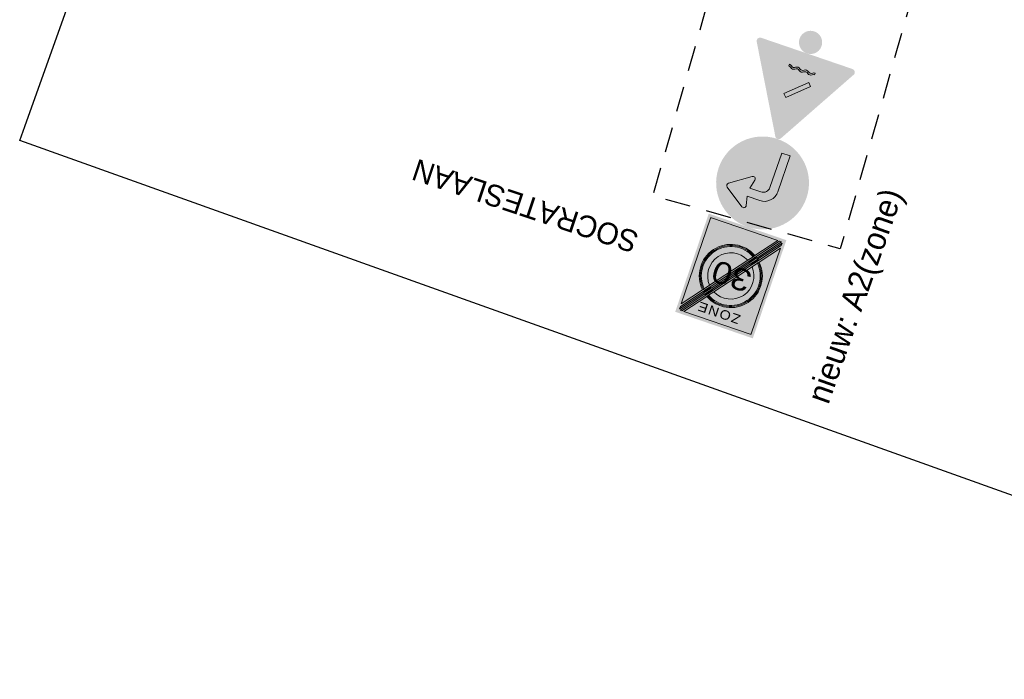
# Model space of a CAD drawing. Header units: metres. Extents: x 136326 to 138181, y 453212 to 454732.
# Tile 1 of 55: x 136326 to 136358, y 453212 to 453234. Entities that reach past the tile are written whole.
import ezdxf
from ezdxf.enums import TextEntityAlignment as Align

# ---------------------------------------------------------------- set-up
doc = ezdxf.new("R2010")
doc.units = ezdxf.units.M
doc.linetypes.add('DGN Style 2', pattern=[1.3637372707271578, 0.8182423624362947, -0.5454949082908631])
for name, color, linetype in [('-DR-alg-bladkaders viewports', 7, 'Continuous'), ('-DR-alg-txt-straatnaam', 2, 'Continuous'), ('-DR-nw-inr-bebording-txt', 2, 'Continuous')]:
    doc.layers.add(name, color=color, linetype=linetype)
doc.layers.add('mob_bebording', color=7, linetype='Continuous', lineweight=0)
doc.styles.add('Drong', font='txt', dxfattribs={"height": 1.8})
doc.styles.add('eurostile', font='txt')
doc.styles.add('Style-Verkeersborden', font='Verkeersborden.shx')

# ---------------------------------------------------------------- blocks, each defined once
blk = doc.blocks.new('bord_A02-ZE')
at = {"layer": 'mob_bebording', "linetype": 'Continuous', "lineweight": 0}
h = blk.add_hatch(color=254, dxfattribs=at)
h.paths.add_polyline_path([(-0.2650000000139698, 0), (-0.2650000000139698, 0.6700000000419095), (0.2650000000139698, 0.6700000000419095), (0.2650000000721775, 1.164153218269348e-10), (0, 5.820766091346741e-11)])
h.paths.add_polyline_path([(0.2399999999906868, 0.01000000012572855), (-0.2399999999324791, 0.01000000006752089, -0.414213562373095), (-0.254999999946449, 0.02500000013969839), (-0.2550000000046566, 0.6450000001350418, -0.414213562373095), (-0.2400000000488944, 0.6600000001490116), (0.2399999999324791, 0.6600000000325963, -0.414213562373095), (0.254999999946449, 0.6450000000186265), (0.2550000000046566, 0.02500000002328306, -0.414213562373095)], flags=17)
h = blk.add_hatch(color=7, dxfattribs=at)
h.paths.add_polyline_path([(0.2550000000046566, 0.02500000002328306), (0.254999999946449, 0.6450000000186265, 0.414213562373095), (0.2399999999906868, 0.660000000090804), (-0.2399999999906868, 0.6600000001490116, 0.414213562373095), (-0.2550000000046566, 0.6450000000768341), (-0.254999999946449, 0.02500000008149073, 0.414213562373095), (-0.2399999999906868, 0.01000000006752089), (0.2399999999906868, 0.01000000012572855, 0.414213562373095)])
h.paths.add_polyline_path([(-0.2449999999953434, 0.02772995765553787), (-0.2449999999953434, 0.04403174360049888), (-0.1366471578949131, 0.1835287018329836), (-0.1324641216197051, 0.1889140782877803), (-0.1282802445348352, 0.1943005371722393), (-0.1031528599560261, 0.226650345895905), (0.07946038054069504, 0.4617525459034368), (0.1045877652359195, 0.4941023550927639), (0.1087716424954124, 0.4994888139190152), (0.1129546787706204, 0.5048741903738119), (0.2256796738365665, 0.6500000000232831), (0.2383419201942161, 0.6500000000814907), (0.1211533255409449, 0.4991276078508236), (0.1169807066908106, 0.4937556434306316), (0.1128079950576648, 0.4883835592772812), (0.08776907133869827, 0.4561476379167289), (-0.0956665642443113, 0.2199866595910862), (-0.1207054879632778, 0.1877507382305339), (-0.1248781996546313, 0.1823786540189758), (-0.129050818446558, 0.1770066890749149)])
h.paths.add_polyline_path([(-0.245000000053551, 0.6450000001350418, -0.414213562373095), (-0.2399999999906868, 0.6500000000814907), (0.2130174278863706, 0.6500000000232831), (0.1044526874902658, 0.5102302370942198), (0.1002485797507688, 0.5048177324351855), (0.0960421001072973, 0.4994021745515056), (0.07073488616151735, 0.4668208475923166), (-0.1102223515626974, 0.2338506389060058), (-0.1355295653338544, 0.2012693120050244), (-0.1397360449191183, 0.1958537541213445), (-0.1439401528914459, 0.1904412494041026), (-0.245000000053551, 0.06033352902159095)])
h.paths.add_polyline_path([(-0.2383419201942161, 0.02000000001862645), (-0.1211533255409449, 0.170872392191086), (-0.1169807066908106, 0.1762443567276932), (-0.1128079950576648, 0.1816164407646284), (-0.08776907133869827, 0.2138523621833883), (0.09566656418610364, 0.450013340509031), (0.1207054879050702, 0.4822492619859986), (0.124878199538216, 0.4876213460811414), (0.129050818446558, 0.4929933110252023), (0.245000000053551, 0.6422700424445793), (0.2449999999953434, 0.625968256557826), (0.1366471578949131, 0.4864712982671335), (0.1324641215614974, 0.4810859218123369), (0.1282802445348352, 0.4756994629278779), (0.1031528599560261, 0.4433496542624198), (-0.07946038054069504, 0.2082474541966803), (-0.1045877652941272, 0.1758976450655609), (-0.1087716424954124, 0.1705111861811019), (-0.1129546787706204, 0.1651258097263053), (-0.2256796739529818, 0.02000000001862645)])
h.paths.add_polyline_path([(0.2449999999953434, 0.02500000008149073, -0.414213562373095), (0.2399999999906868, 0.02000000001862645), (-0.2130174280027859, 0.02000000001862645), (-0.1044526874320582, 0.1597697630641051), (-0.1002485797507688, 0.1651822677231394), (-0.09604210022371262, 0.1705978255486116), (-0.07073488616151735, 0.2031791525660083), (0.1102223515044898, 0.4361493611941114), (0.1355295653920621, 0.4687306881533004), (0.1397360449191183, 0.4741462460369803), (0.1439401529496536, 0.4795587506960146), (0.245000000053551, 0.6096664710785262)])
h = blk.add_hatch(color=254, dxfattribs=at)
edge = h.paths.add_edge_path()
edge.add_arc((-0.2399999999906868, 0.6450000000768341), 0.005000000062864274, 90, 180)
edge.add_line((-0.245000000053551, 0.6450000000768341), (-0.245000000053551, 0.06033352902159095))
edge.add_line((-0.245000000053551, 0.06033352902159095), (-0.1439401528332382, 0.1904412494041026))
edge.add_arc((-9.495378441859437e-11, 0.3349999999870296), 0.2039999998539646, 59.20132646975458, 225.122853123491, ccw=False)
edge.add_line((0.1044526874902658, 0.5102302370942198), (0.2130174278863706, 0.6500000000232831))
edge.add_line((0.2130174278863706, 0.6500000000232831), (-0.2399999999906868, 0.6500000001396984))
at = {"layer": 'mob_bebording', "linetype": 'Continuous', "lineweight": 0, "extrusion": (0, 0, -0.9999999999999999)}
h = blk.add_hatch(color=254, dxfattribs=at)
edge = h.paths.add_edge_path()
edge.add_ellipse((2.537754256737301e-09, 0.3350000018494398), major_axis=(-0.2039999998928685, 0), ratio=1, start_angle=303.6211806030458, end_angle=306.433462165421)
edge.add_line((-0.1211533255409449, 0.4991276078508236), (-0.2383419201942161, 0.6500000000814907))
edge.add_line((-0.2383419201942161, 0.6500000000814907), (-0.2256796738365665, 0.6500000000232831))
edge.add_line((-0.2256796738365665, 0.6500000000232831), (-0.1129546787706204, 0.5048741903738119))
h = blk.add_hatch(color=254, dxfattribs=at)
edge = h.paths.add_edge_path()
edge.add_ellipse((2.878834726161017e-09, 0.3350000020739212), major_axis=(-0.2040000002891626, 0), ratio=1, start_angle=309.2423601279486, end_angle=312.0546416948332)
edge.add_line((-0.1366471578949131, 0.4864712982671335), (-0.2449999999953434, 0.625968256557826))
edge.add_line((-0.2449999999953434, 0.625968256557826), (-0.245000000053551, 0.6422700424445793))
edge.add_line((-0.245000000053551, 0.6422700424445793), (-0.1290508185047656, 0.4929933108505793))
at = {"layer": 'mob_bebording', "linetype": 'Continuous', "lineweight": 0}
h = blk.add_hatch(color=254, dxfattribs=at)
edge = h.paths.add_edge_path()
edge.add_arc((0.2399999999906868, 0.02500000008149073), 0.005000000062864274, 270, 360)
edge.add_line((0.245000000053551, 0.02500000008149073), (0.245000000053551, 0.6096664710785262))
edge.add_line((0.245000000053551, 0.6096664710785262), (0.1439401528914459, 0.4795587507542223))
edge.add_arc((1.531615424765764e-10, 0.3350000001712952), 0.2039999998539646, -120.79867353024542, 45.122853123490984, ccw=False)
edge.add_line((-0.1044526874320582, 0.1597697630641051), (-0.2130174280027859, 0.02000000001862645))
edge.add_line((-0.2130174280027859, 0.02000000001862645), (0.2399999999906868, 0.02000000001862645))
at = {"layer": 'mob_bebording', "linetype": 'Continuous', "lineweight": 0, "extrusion": (0, 0, -0.9999999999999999)}
h = blk.add_hatch(color=252, dxfattribs=at)
edge = h.paths.add_edge_path()
edge.add_ellipse((-2.829310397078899e-11, 0.3350000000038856), major_axis=(-0.1971999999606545, 0), ratio=1, start_angle=135.1211727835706, end_angle=300.5546476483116)
edge.add_line((-0.1002485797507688, 0.5048177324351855), (-0.1044526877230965, 0.5102302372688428))
edge.add_ellipse((-3.138909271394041e-12, 0.3350000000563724), major_axis=(-0.2040000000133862, 0), ratio=1, start_angle=134.8771468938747, end_angle=300.7986735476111, ccw=False)
edge.add_line((0.1439401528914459, 0.1904412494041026), (0.1397360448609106, 0.1958537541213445))
h = blk.add_hatch(color=254, dxfattribs=at)
edge = h.paths.add_edge_path()
edge.add_ellipse((5.701057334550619e-11, 0.335000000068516), major_axis=(-0.1903999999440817, 0), ratio=1, start_angle=135.3827766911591, end_angle=300.2930437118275)
edge.add_line((-0.0960421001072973, 0.4994021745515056), (-0.1002485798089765, 0.5048177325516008))
edge.add_ellipse((-3.573239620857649e-11, 0.335000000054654), major_axis=(-0.1972000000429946, 0), ratio=1, start_angle=135.1211727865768, end_angle=300.5546476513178, ccw=False)
edge.add_line((0.1397360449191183, 0.1958537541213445), (0.1355295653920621, 0.2012693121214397))
h = blk.add_hatch(color=252, dxfattribs=at)
edge = h.paths.add_edge_path()
edge.add_ellipse((3.359862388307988e-11, 0.3350000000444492), major_axis=(-0.1495999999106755, 0), ratio=1, start_angle=137.4578744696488, end_angle=298.2179459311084)
edge.add_line((-0.07073488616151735, 0.4668208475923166), (-0.09604210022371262, 0.4994021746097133))
edge.add_ellipse((-4.1865257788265e-11, 0.3350000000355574), major_axis=(-0.1904000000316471, 0), ratio=1, start_angle=135.3827766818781, end_angle=300.29304370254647, ccw=False)
edge.add_line((0.1355295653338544, 0.2012693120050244), (0.1102223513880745, 0.2338506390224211))
at = {"layer": 'mob_bebording', "linetype": 'Continuous', "lineweight": 0}
h = blk.add_hatch(color=254, dxfattribs=at)
edge = h.paths.add_edge_path()
edge.add_arc((-1.386672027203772e-11, 0.3350000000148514), 0.1496000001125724, 61.78205404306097, 222.5421255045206)
edge.add_line((-0.1102223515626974, 0.2338506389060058), (0.07073488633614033, 0.4668208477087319))
h = blk.add_hatch(color=252, dxfattribs=at)
edge = h.paths.add_edge_path()
edge.add_arc((5.866258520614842e-11, 0.3350000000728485), 0.2039999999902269, 239.2013264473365, 405.122853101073)
edge.add_line((0.1439401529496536, 0.4795587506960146), (0.1397360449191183, 0.4741462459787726))
edge.add_arc((4.530372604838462e-12, 0.3350000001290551), 0.1971999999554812, -120.55464766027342, 44.8788272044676, ccw=False)
edge.add_line((-0.1002485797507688, 0.1651822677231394), (-0.1044526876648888, 0.1597697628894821))
h = blk.add_hatch(color=254, dxfattribs=at)
edge = h.paths.add_edge_path()
edge.add_arc((-6.742210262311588e-10, 0.3349999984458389), 0.1495999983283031, 226.4075219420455, 230.2467670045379)
edge.add_line((-0.0956665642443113, 0.2199866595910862), (0.08776907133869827, 0.4561476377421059))
edge.add_arc((2.376657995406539e-09, 0.3349999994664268), 0.1495999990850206, 54.07741319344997, 57.91665825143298)
edge.add_line((0.07946038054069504, 0.4617525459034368), (-0.1031528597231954, 0.226650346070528))
h = blk.add_hatch(color=254, dxfattribs=at)
edge = h.paths.add_edge_path()
edge.add_arc((2.247526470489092e-11, 0.3350000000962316), 0.1972000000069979, 239.4453523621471, 404.8788272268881)
edge.add_line((0.1397360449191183, 0.4741462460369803), (0.1355295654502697, 0.4687306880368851))
edge.add_arc((2.405182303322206e-11, 0.3350000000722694), 0.1904000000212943, -120.29304372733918, 44.617223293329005, ccw=False)
edge.add_line((-0.09604210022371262, 0.1705978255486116), (-0.1002485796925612, 0.1651822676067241))
h = blk.add_hatch(color=252, dxfattribs=at)
edge = h.paths.add_edge_path()
edge.add_arc((-1.276156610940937e-11, 0.3350000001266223), 0.1904000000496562, 239.7069562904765, 404.6172233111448)
edge.add_line((0.1355295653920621, 0.4687306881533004), (0.1102223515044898, 0.4361493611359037))
edge.add_arc((9.180628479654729e-11, 0.3350000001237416), 0.149599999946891, -118.2179459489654, 42.542125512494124, ccw=False)
edge.add_line((-0.07073488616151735, 0.2031791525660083), (-0.09604210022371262, 0.1705978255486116))
h = blk.add_hatch(color=254, dxfattribs=at)
edge = h.paths.add_edge_path()
edge.add_arc((1.54257022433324e-09, 0.3349999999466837), 0.1495999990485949, 46.4075226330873, 50.24676769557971)
edge.add_line((0.09566656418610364, 0.450013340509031), (-0.08776907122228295, 0.213852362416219))
edge.add_arc((-1.450101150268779e-09, 0.3349999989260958), 0.1495999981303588, 234.0774125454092, 237.9166576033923)
edge.add_line((-0.07946038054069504, 0.2082474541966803), (0.1031528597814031, 0.4433496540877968))
at = {"layer": 'mob_bebording', "linetype": 'Continuous', "lineweight": 0, "extrusion": (0, 0, -0.9999999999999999)}
h = blk.add_hatch(color=252, dxfattribs=at)
edge = h.paths.add_edge_path()
edge.add_ellipse((-2.376657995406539e-09, 0.3349999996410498), major_axis=(-0.1495999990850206, 0), ratio=1, start_angle=302.083341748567, end_angle=305.92258680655)
edge.add_line((-0.08776907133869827, 0.4561476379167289), (-0.1128079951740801, 0.4883835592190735))
edge.add_ellipse((2.211563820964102e-09, 0.3349999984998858), major_axis=(-0.1904000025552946, 0), ratio=1, start_angle=303.3193799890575, end_angle=306.33312147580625, ccw=False)
edge.add_line((-0.1045877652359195, 0.4941023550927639), (-0.07946038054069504, 0.4617525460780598))
at = {"layer": 'mob_bebording', "linetype": 'Continuous', "lineweight": 0}
h = blk.add_hatch(color=252, dxfattribs=at)
edge = h.paths.add_edge_path()
edge.add_arc((2.708737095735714e-09, 0.3349999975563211), 0.1904000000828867, 47.64356039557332, 50.65730188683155)
edge.add_line((0.1207054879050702, 0.4822492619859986), (0.09566656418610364, 0.4500133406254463))
edge.add_arc((2.498230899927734e-09, 0.3349999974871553), 0.1496000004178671, 46.407523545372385, 50.24676860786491, ccw=False)
edge.add_line((0.1031528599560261, 0.4433496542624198), (0.1282802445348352, 0.4756994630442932))
at = {"layer": 'mob_bebording', "linetype": 'Continuous', "lineweight": 0, "extrusion": (0, 0, -0.9999999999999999)}
h = blk.add_hatch(color=254, dxfattribs=at)
edge = h.paths.add_edge_path()
edge.add_ellipse((-1.157046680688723e-12, 0.3350000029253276), major_axis=(-0.1903999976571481, 0), ratio=1, start_angle=303.3193802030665, end_angle=306.3331216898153)
edge.add_line((-0.1128079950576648, 0.4883835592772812), (-0.1169807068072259, 0.4937556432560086))
edge.add_ellipse((3.407687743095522e-09, 0.3350000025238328), major_axis=(-0.19720000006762, 0), ratio=1, start_angle=303.47549956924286, end_angle=306.3850230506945, ccw=False)
edge.add_line((-0.1087716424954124, 0.4994888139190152), (-0.1045877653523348, 0.4941023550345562))
h = blk.add_hatch(color=252, dxfattribs=at)
edge = h.paths.add_edge_path()
edge.add_ellipse((-2.176832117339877e-09, 0.3350000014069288), major_axis=(-0.1971999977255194, 0), ratio=1, start_angle=303.4754980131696, end_angle=306.3850214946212)
edge.add_line((-0.1169807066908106, 0.4937556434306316), (-0.1211533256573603, 0.4991276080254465))
edge.add_ellipse((-1.077405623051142e-09, 0.3349999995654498), major_axis=(-0.2039999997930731, 0), ratio=1, start_angle=303.62117940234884, end_angle=306.43346096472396, ccw=False)
edge.add_line((-0.1129546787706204, 0.5048741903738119), (-0.1087716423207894, 0.4994888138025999))
at = {"layer": 'mob_bebording', "linetype": 'Continuous', "lineweight": 0}
h = blk.add_hatch(color=254, dxfattribs=at)
edge = h.paths.add_edge_path()
edge.add_arc((6.609710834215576e-10, 0.3349999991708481), 0.1972000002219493, 47.79967820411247, 50.70920169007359)
edge.add_line((0.124878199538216, 0.4876213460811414), (0.1207054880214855, 0.4822492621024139))
edge.add_arc((-1.6584969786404e-09, 0.334999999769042), 0.1904000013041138, 47.643558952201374, 50.657300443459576, ccw=False)
edge.add_line((0.1282802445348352, 0.4756994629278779), (0.1324641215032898, 0.4810859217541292))
h = blk.add_hatch(color=252, dxfattribs=at)
edge = h.paths.add_edge_path()
edge.add_arc((-4.035381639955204e-09, 0.3349999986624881), 0.2040000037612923, 47.9453587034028, 50.75764027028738)
edge.add_line((0.129050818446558, 0.4929933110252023), (0.1248781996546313, 0.487621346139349))
edge.add_arc((7.482825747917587e-10, 0.3350000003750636), 0.197199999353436, 47.79967798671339, 50.70920147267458, ccw=False)
edge.add_line((0.1324641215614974, 0.4810859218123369), (0.1366471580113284, 0.4864712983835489))
h = blk.add_hatch(color=254, dxfattribs=at)
edge = h.paths.add_edge_path()
edge.add_arc((4.790352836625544e-11, 0.3350000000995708), 0.1496000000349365, 241.7820540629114, 402.542125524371)
edge.add_line((0.1102223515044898, 0.4361493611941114), (-0.07073488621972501, 0.2031791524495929))
h = blk.add_hatch(color=254, dxfattribs=at)
edge = h.paths.add_edge_path()
edge.add_arc((-6.900704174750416e-10, 0.3349999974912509), 0.1971999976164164, 227.7996775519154, 230.7092010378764)
edge.add_line((-0.1248781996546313, 0.1823786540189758), (-0.1207054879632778, 0.1877507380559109))
edge.add_arc((5.812424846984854e-10, 0.3350000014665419), 0.1904000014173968, 227.6435594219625, 230.6573009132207, ccw=False)
edge.add_line((-0.1282802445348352, 0.1943005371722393), (-0.1324641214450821, 0.1889140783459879))
h = blk.add_hatch(color=252, dxfattribs=at)
edge = h.paths.add_edge_path()
edge.add_arc((-3.815095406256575e-09, 0.3350000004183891), 0.1903999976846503, 227.6435602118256, 230.6573017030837)
edge.add_line((-0.1207054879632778, 0.1877507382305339), (-0.09566656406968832, 0.2199866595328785))
edge.add_arc((-2.440023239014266e-09, 0.3350000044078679), 0.149600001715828, 226.4075239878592, 230.2467690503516, ccw=False)
edge.add_line((-0.1031528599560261, 0.226650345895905), (-0.1282802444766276, 0.1943005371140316))
at = {"layer": 'mob_bebording', "linetype": 'Continuous', "lineweight": 0, "extrusion": (0, 0, -0.9999999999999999)}
h = blk.add_hatch(color=252, dxfattribs=at)
edge = h.paths.add_edge_path()
edge.add_ellipse((2.347554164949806e-09, 0.3350000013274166), major_axis=(-0.1495999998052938, 0), ratio=1, start_angle=122.0833415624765, end_angle=125.9225866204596)
edge.add_line((0.08776907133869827, 0.2138523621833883), (0.1128079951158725, 0.1816164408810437))
edge.add_ellipse((-1.105201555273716e-09, 0.3349999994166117), major_axis=(-0.1904000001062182, 0), ratio=1, start_angle=123.3193800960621, end_angle=126.33312158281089, ccw=False)
edge.add_line((0.1045877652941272, 0.1758976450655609), (0.07946038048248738, 0.2082474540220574))
h = blk.add_hatch(color=254, dxfattribs=at)
edge = h.paths.add_edge_path()
edge.add_ellipse((-2.907938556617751e-09, 0.3349999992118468), major_axis=(-0.2040000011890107, 0), ratio=1, start_angle=129.242359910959, end_angle=132.0546414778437)
edge.add_line((0.1366471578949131, 0.1835287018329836), (0.2449999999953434, 0.04403174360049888))
edge.add_line((0.2449999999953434, 0.04403174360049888), (0.2449999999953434, 0.02772995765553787))
edge.add_line((0.2449999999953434, 0.02772995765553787), (0.129050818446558, 0.1770066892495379))
h = blk.add_hatch(color=254, dxfattribs=at)
edge = h.paths.add_edge_path()
edge.add_ellipse((-1.955566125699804e-10, 0.3349999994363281), major_axis=(-0.2039999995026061, 0), ratio=1, start_angle=123.6211798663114, end_angle=126.4334614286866)
edge.add_line((0.1211533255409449, 0.170872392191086), (0.2383419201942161, 0.02000000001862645))
edge.add_line((0.2383419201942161, 0.02000000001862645), (0.2256796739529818, 0.02000000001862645))
edge.add_line((0.2256796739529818, 0.02000000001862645), (0.1129546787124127, 0.165125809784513))
at = {"layer": 'mob_bebording', "linetype": 'Continuous', "lineweight": 0}
h = blk.add_hatch(color=252, dxfattribs=at)
edge = h.paths.add_edge_path()
edge.add_arc((5.250136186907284e-09, 0.3350000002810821), 0.2040000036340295, 227.9453582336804, 230.7576398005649)
edge.add_line((-0.129050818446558, 0.1770066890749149), (-0.124878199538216, 0.1823786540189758))
edge.add_arc((-1.865182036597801e-09, 0.335000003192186), 0.1972000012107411, 227.7996788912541, 230.7092023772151, ccw=False)
edge.add_line((-0.1324641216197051, 0.1889140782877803), (-0.1366471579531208, 0.183528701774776))
at = {"layer": 'mob_bebording', "linetype": 'Continuous', "lineweight": 0, "extrusion": (0, 0, -0.9999999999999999)}
h = blk.add_hatch(color=252, dxfattribs=at)
edge = h.paths.add_edge_path()
edge.add_ellipse((2.11862445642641e-09, 0.3350000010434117), major_axis=(-0.1971999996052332, 0), ratio=1, start_angle=123.475497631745, end_angle=126.3850211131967)
edge.add_line((0.1169807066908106, 0.1762443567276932), (0.1211533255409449, 0.1708723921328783))
edge.add_ellipse((-1.664527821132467e-10, 0.3349999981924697), major_axis=(-0.2039999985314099, 0), ratio=1, start_angle=123.62118005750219, end_angle=126.43346161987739, ccw=False)
edge.add_line((0.1129546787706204, 0.1651258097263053), (0.1087716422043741, 0.1705111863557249))
at = {"layer": 'mob_bebording', "linetype": 'Continuous', "lineweight": 0, "extrusion": (0, 0, -1)}
h = blk.add_hatch(color=254, dxfattribs=at)
edge = h.paths.add_edge_path()
edge.add_ellipse((1.078415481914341e-09, 0.3349999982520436), major_axis=(-0.1903999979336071, 0), ratio=1, start_angle=123.3193797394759, end_angle=126.3331212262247)
edge.add_line((0.1128079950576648, 0.1816164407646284), (0.1169807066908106, 0.1762443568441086))
edge.add_ellipse((-3.46589540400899e-09, 0.3349999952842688), major_axis=(-0.1971999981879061, 0), ratio=1, start_angle=123.47549995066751, end_angle=126.38502343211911, ccw=False)
edge.add_line((0.1087716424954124, 0.1705111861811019), (0.1045877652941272, 0.1758976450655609))
at = {"layer": 'mob_bebording', "color": 254, "linetype": 'Continuous', "lineweight": 0, "flags": 128}
for points in [[(-0.2399999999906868, 0.6500000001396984, 0.414213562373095), (-0.245000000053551, 0.6450000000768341), (-0.245000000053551, 0.06033352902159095), (-0.1439401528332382, 0.1904412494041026, -0.8841150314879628), (0.1044526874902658, 0.5102302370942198), (0.2130174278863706, 0.6500000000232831)], [(0.1129546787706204, 0.5048741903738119, -0.01227150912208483), (0.1211533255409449, 0.4991276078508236), (0.2383419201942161, 0.6500000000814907), (0.2256796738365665, 0.6500000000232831)], [(0.1290508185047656, 0.4929933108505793, -0.01227150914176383), (0.1366471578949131, 0.4864712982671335), (0.2449999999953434, 0.625968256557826), (0.245000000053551, 0.6422700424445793)], [(0.2399999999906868, 0.02000000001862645, 0.414213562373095), (0.245000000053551, 0.02500000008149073), (0.245000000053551, 0.6096664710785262), (0.1439401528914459, 0.4795587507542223, -0.8841150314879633), (-0.1044526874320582, 0.1597697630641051), (-0.2130174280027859, 0.02000000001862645)], [(-0.1355295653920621, 0.2012693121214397, -0.8762840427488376), (0.0960421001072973, 0.4994021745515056), (0.1002485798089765, 0.5048177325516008, 0.8803280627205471), (-0.1397360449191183, 0.1958537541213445)], [(0.07073488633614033, 0.4668208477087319, 0.8447669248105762), (-0.1102223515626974, 0.2338506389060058)], [(-0.1031528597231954, 0.226650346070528, 0.01675343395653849), (-0.0956665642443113, 0.2199866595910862), (0.08776907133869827, 0.4561476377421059, 0.01675343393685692), (0.07946038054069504, 0.4617525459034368)], [(-0.1002485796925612, 0.1651822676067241, 0.8803280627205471), (0.1397360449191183, 0.4741462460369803), (0.1355295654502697, 0.4687306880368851, -0.8762840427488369), (-0.09604210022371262, 0.1705978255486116)], [(0.1031528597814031, 0.4433496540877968, 0.01675343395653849), (0.09566656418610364, 0.450013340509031), (-0.08776907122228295, 0.213852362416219, 0.01675343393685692), (-0.07946038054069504, 0.2082474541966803)], [(0.1045877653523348, 0.4941023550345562, -0.01315068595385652), (0.1128079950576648, 0.4883835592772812), (0.1169807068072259, 0.4937556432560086, 0.01269587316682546), (0.1087716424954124, 0.4994888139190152)], [(0.1324641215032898, 0.4810859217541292, 0.01269587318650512), (0.124878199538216, 0.4876213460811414), (0.1207054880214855, 0.4822492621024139, -0.01315068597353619), (0.1282802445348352, 0.4756994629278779)], [(-0.07073488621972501, 0.2031791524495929, 0.8447669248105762), (0.1102223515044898, 0.4361493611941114)], [(-0.1324641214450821, 0.1889140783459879, 0.01269587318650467), (-0.1248781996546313, 0.1823786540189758), (-0.1207054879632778, 0.1877507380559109, -0.01315068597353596), (-0.1282802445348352, 0.1943005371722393)], [(-0.129050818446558, 0.1770066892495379, -0.01227150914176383), (-0.1366471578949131, 0.1835287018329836), (-0.2449999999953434, 0.04403174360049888), (-0.2449999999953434, 0.02772995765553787)], [(-0.1129546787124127, 0.165125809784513, -0.01227150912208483), (-0.1211533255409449, 0.170872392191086), (-0.2383419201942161, 0.02000000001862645), (-0.2256796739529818, 0.02000000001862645)], [(-0.1045877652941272, 0.1758976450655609, -0.01315068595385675), (-0.1128079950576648, 0.1816164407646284), (-0.1169807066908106, 0.1762443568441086, 0.01269587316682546), (-0.1087716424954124, 0.1705111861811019)]]:
    blk.add_lwpolyline(points, format="xyb", close=True, dxfattribs=at)
at = {"layer": 'mob_bebording', "color": 252, "linetype": 'Continuous', "lineweight": 0, "flags": 128}
for points in [[(-0.1397360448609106, 0.1958537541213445, -0.8803280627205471), (0.1002485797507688, 0.5048177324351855), (0.1044526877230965, 0.5102302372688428, 0.8841150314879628), (-0.1439401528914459, 0.1904412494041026)], [(-0.1102223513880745, 0.2338506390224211, -0.8447669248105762), (0.07073488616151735, 0.4668208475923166), (0.09604210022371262, 0.4994021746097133, 0.8762840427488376), (-0.1355295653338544, 0.2012693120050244)], [(-0.1044526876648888, 0.1597697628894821, 0.8841150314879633), (0.1439401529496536, 0.4795587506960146), (0.1397360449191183, 0.4741462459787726, -0.8803280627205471), (-0.1002485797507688, 0.1651822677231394)], [(-0.09604210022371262, 0.1705978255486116, 0.8762840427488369), (0.1355295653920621, 0.4687306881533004), (0.1102223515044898, 0.4361493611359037, -0.8447669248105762), (-0.07073488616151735, 0.2031791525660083)], [(0.07946038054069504, 0.4617525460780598, -0.01675343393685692), (0.08776907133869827, 0.4561476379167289), (0.1128079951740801, 0.4883835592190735, 0.01315068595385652), (0.1045877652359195, 0.4941023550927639)], [(0.1282802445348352, 0.4756994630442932, 0.01315068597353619), (0.1207054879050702, 0.4822492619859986), (0.09566656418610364, 0.4500133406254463, -0.01675343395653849), (0.1031528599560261, 0.4433496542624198)], [(0.1087716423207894, 0.4994888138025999, -0.01269587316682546), (0.1169807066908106, 0.4937556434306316), (0.1211533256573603, 0.4991276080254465, 0.01227150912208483), (0.1129546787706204, 0.5048741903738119)], [(0.1366471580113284, 0.4864712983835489, 0.01227150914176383), (0.129050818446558, 0.4929933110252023), (0.1248781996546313, 0.487621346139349, -0.01269587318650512), (0.1324641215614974, 0.4810859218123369)], [(-0.1282802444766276, 0.1943005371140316, 0.01315068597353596), (-0.1207054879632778, 0.1877507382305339), (-0.09566656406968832, 0.2199866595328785, -0.01675343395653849), (-0.1031528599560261, 0.226650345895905)], [(-0.07946038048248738, 0.2082474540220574, -0.01675343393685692), (-0.08776907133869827, 0.2138523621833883), (-0.1128079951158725, 0.1816164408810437, 0.01315068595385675), (-0.1045877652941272, 0.1758976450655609)], [(-0.1366471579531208, 0.183528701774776, 0.01227150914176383), (-0.129050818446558, 0.1770066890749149), (-0.124878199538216, 0.1823786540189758, -0.01269587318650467), (-0.1324641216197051, 0.1889140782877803)], [(-0.1087716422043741, 0.1705111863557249, -0.01269587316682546), (-0.1169807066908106, 0.1762443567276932), (-0.1211533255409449, 0.1708723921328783, 0.01227150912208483), (-0.1129546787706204, 0.1651258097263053)]]:
    blk.add_lwpolyline(points, format="xyb", close=True, dxfattribs=at)
at = {"layer": 'mob_bebording', "color": 252, "linetype": 'Continuous', "lineweight": 0, "style": 'Style-Verkeersborden', "width": 1.19047619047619}
blk.add_text('30', height=0.1428, dxfattribs=at).set_placement((-0.004804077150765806, 0.3350000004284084), align=Align.MIDDLE_CENTER)
at = {"layer": 'mob_bebording', "color": 7, "linetype": 'Continuous', "lineweight": 0, "insert": (-0.002640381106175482, 0.5845000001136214), "char_height": 0.05999999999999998, "attachment_point": 5, "line_spacing_factor": 0.6, "style": 'Style-Verkeersborden'}
blk.add_mtext('\\H1x;\\W1.16667;\\T1.112;ZONE', dxfattribs=at)
blk = doc.blocks.new('bord_J15')
at = {"layer": 'mob_bebording', "linetype": 'Continuous', "lineweight": 0, "transparency": 33554508}
h = blk.add_hatch(color=1, dxfattribs=at)
h.paths.add_polyline_path([(0.311894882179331, 0, 0.5773502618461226), (0.3309474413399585, 0.0329999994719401), (0.01905255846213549, 0.5732177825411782, 0.5773502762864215), (-0.01905255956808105, 0.5732177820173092), (-0.3309474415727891, 0.03300000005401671, 0.5773502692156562), (-0.3118948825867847, 5.820766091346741e-11), (5.820766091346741e-11, 0)])
h.paths.add_polyline_path([(-0.3222871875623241, 0.0280000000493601), (-0.01039230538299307, 0.5682177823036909, -0.5773502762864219), (0.01039230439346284, 0.5682177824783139), (0.3222871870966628, 0.02799999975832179, -0.5773502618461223), (0.311894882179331, 0.01000000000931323), (-0.3118948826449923, 0.01000000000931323, -0.577350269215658)], flags=17)
h = blk.add_hatch(color=254, dxfattribs=at)
h.paths.add_polyline_path([(-0.01039230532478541, 0.5682177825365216), (-0.3222871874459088, 0.0280000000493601, 0.577350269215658), (-0.3118948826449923, 0.01000000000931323), (0.311894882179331, 0.01000000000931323, 0.5773502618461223), (0.3222871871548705, 0.0280000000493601), (0.0103923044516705, 0.5682177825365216, 0.5773502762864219)])
h.paths.add_polyline_path([(-0.3136269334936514, 0.02300000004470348), (-0.001732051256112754, 0.5632177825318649, -0.5773502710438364), (0.001732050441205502, 0.5632177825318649), (0.3136269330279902, 0.02299999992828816, -0.5773502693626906), (0.311894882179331, 0.02000000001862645), (-0.3118948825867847, 0.02000000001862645, -0.5773502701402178)])
at = {"layer": 'mob_bebording', "linetype": 'Continuous', "lineweight": 0, "transparency": 33554508, "extrusion": (0, 0, -1)}
h = blk.add_hatch(color=1, dxfattribs=at)
h.paths.add_polyline_path([(0.3118948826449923, 0.02000000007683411), (-0.3118948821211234, 0.02000000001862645, -0.5773502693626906), (-0.3136269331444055, 0.02299999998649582), (-0.001732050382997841, 0.5632177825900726, -0.5773502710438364), (0.001732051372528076, 0.5632177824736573), (0.3136269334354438, 0.02299999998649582, -0.5773502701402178)])
h.paths.add_polyline_path([(-0.2114359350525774, 0.08000000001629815), (4.656612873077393e-10, 0.4462177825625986), (0.2114359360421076, 0.0800000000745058)], flags=17)
at = {"layer": 'mob_bebording', "linetype": 'Continuous', "lineweight": 0, "transparency": 33554508}
h = blk.add_hatch(color=254, dxfattribs=at)
h.paths.add_polyline_path([(0.2114359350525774, 0.08000000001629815), (-0.2114359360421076, 0.0800000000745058), (-4.656612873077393e-10, 0.4462177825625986)])
h.paths.add_polyline_path([(0.083363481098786, 0.1264981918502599), (0.08336348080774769, 0.195193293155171), (0.1326235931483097, 0.195193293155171), (0.1930246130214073, 0.09049819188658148), (0.083363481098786, 0.09049819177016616, -0.1863881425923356), (0.06872916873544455, 0.09603341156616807), (0.06874534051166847, 0.0959927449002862, 0.3861928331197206), (0.03955877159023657, 0.09650479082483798), (0.03954638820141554, 0.09649210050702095, -0.3861928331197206), (0.01035603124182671, 0.09628943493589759), (0.01037220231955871, 0.09624876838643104, 0.1863881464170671), (-0.004319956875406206, 0.1016285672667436, 0.1863881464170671), (-0.01901211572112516, 0.09624876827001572), (-0.0189959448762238, 0.09628943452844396, -0.3861928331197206), (-0.048186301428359, 0.0964921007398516), (-0.04819868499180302, 0.09650479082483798, 0.3861928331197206), (-0.0773852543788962, 0.09599274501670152), (-0.07736908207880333, 0.09603341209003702, -0.1863881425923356), (-0.09200339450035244, 0.09049819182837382), (-0.1930246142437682, 0.09049819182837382), (-0.1326235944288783, 0.195193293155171), (-0.09200339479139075, 0.195193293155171), (0.03666125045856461, 0.314283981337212), (0.05580916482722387, 0.2935014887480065), (-0.07285548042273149, 0.1744108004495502), (-0.09200339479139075, 0.195193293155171), (-0.09200339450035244, 0.1264981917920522, 0.1863881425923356), (-0.07736908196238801, 0.1320334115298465), (-0.07738525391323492, 0.1319927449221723, -0.3861928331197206), (-0.04819868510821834, 0.1325047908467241), (-0.04818630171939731, 0.132492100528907, 0.3861928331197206), (-0.01899594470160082, 0.1322894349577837), (-0.01901211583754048, 0.1322487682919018, -0.1863881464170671), (-0.004319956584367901, 0.1376285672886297, -0.1863881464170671), (0.01037220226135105, 0.1322487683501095), (0.0103560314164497, 0.1322894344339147, 0.3861928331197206), (0.03954638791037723, 0.13249210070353), (0.03955877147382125, 0.1325047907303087, -0.3861928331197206), (0.0687453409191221, 0.1319927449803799), (0.06872916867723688, 0.1320334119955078, 0.1863881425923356)])
blk.add_hatch(color=7, dxfattribs=at).paths.add_polyline_path([(-0.07285548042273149, 0.1744108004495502), (0.05580916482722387, 0.2935014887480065), (0.03666125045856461, 0.314283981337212), (-0.09200339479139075, 0.195193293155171)])
at = {"layer": 'mob_bebording', "linetype": 'Continuous', "lineweight": 0, "transparency": 33554508, "extrusion": (0, 0, -1)}
h = blk.add_hatch(color=7, dxfattribs=at)
h.paths.add_polyline_path([(-0.083363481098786, 0.1264981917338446, 0.1863881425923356), (-0.06872916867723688, 0.1320334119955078), (-0.06874534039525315, 0.1319927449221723, -0.3861928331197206), (-0.03955877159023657, 0.1325047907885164), (-0.03954638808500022, 0.1324921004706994, 0.3861928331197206), (-0.01035603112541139, 0.1322894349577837), (-0.01037220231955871, 0.1322487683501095, -0.1863881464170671), (0.004319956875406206, 0.1376285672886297, -0.1863881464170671), (0.01901211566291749, 0.1322487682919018), (0.01899594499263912, 0.1322894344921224, 0.3861928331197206), (0.048186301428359, 0.1324921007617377), (0.04819868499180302, 0.1325047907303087, -0.3861928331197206), (0.07738525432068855, 0.1319927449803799), (0.07736908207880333, 0.1320334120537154, 0.1863881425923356), (0.09200339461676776, 0.1264981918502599), (0.09200339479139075, 0.195193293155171), (0.1326235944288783, 0.195193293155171), (0.1930246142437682, 0.09049819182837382), (0.0920033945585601, 0.09049819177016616, -0.1863881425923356), (0.07736908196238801, 0.09603341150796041), (0.07738525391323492, 0.0959927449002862, 0.3861928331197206), (0.04819868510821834, 0.09650479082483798), (0.04818630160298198, 0.09649210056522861, -0.3861928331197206), (0.01899594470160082, 0.09628943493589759), (0.01901211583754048, 0.09624876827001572, 0.1863881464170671), (0.004319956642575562, 0.1016285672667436, 0.1863881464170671), (-0.01037220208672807, 0.09624876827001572), (-0.01035603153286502, 0.0962894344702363, -0.3861928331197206), (-0.03954638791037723, 0.0964921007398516), (-0.03955877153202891, 0.09650479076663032, 0.3861928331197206), (-0.06874534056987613, 0.09599274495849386), (-0.06872916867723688, 0.09603341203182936, -0.1863881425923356), (-0.08336348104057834, 0.09049819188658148), (-0.1930246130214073, 0.09049819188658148), (-0.1326235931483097, 0.195193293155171), (-0.08336348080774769, 0.195193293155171)])
h.paths.add_polyline_path([(-0.06872916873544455, 0.1080334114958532), (-0.06874534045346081, 0.1079927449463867, -0.3861928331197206), (-0.0395587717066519, 0.1085047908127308), (-0.03954638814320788, 0.1084921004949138, 0.3861928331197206), (-0.01035603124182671, 0.1082894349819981), (-0.01037220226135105, 0.1082487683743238, -0.1863881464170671), (0.004319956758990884, 0.1136285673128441, -0.1863881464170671), (0.01901211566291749, 0.1082487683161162), (0.0189959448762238, 0.1082894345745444, 0.3861928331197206), (0.048186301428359, 0.1084921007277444), (0.04819868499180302, 0.1085047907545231, -0.3861928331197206), (0.0773852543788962, 0.1079927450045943), (0.07736908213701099, 0.1080334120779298, 0.1863881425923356), (0.09200339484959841, 0.1024981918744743), (0.09200339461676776, 0.1144981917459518, -0.1863881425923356), (0.07736908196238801, 0.1200334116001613), (0.07738525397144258, 0.1199927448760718, 0.3861928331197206), (0.048198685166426, 0.1205047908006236), (0.04818630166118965, 0.1204921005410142, -0.3861928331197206), (0.01899594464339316, 0.1202894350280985), (0.01901211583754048, 0.120248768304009, 0.1863881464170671), (0.004319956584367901, 0.1256285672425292, 0.1863881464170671), (-0.01037220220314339, 0.120248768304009), (-0.0103560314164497, 0.1202894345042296, -0.3861928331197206), (-0.0395463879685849, 0.1204921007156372), (-0.03955877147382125, 0.1205047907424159, 0.3861928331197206), (-0.06874534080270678, 0.1199927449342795), (-0.06872916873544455, 0.1200334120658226, -0.1863881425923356), (-0.08336348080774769, 0.1144981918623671), (-0.083363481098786, 0.102498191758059, 0.1863881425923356)])
at = {"layer": 'mob_bebording', "linetype": 'Continuous', "lineweight": 0, "transparency": 33554508}
h = blk.add_hatch(color=254, dxfattribs=at)
edge = h.paths.add_edge_path()
edge.add_line((0.08336348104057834, 0.1024981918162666), (0.08336348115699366, 0.1144981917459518))
edge.add_arc((0.08321271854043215, 0.1362127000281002), 0.02171503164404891, 228.1653881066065, 270.3977950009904, ccw=False)
edge.add_line((0.06872916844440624, 0.1200334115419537), (0.06874534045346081, 0.1199927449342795))
edge.add_arc((0.05387002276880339, 0.1041728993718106), 0.02171503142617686, 46.76250536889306, 131.227319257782)
edge.add_line((0.03955877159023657, 0.1205047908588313), (0.03954638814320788, 0.1204921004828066))
edge.add_arc((0.02483958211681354, 0.1364687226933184), 0.02171503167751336, 228.1653852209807, 312.6301991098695, ccw=False)
edge.add_line((0.01035603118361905, 0.1202894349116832), (0.01037220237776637, 0.1202487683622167))
edge.add_arc((-0.003939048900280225, 0.1039168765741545), 0.02171503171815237, 48.77268106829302, 91.00508880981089)
edge.add_arc((-0.004700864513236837, 0.103916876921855), 0.02171503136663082, 88.99491175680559, 131.2273194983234)
edge.add_line((-0.01901211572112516, 0.120248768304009), (-0.01899594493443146, 0.1202894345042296))
edge.add_arc((-0.03347949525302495, 0.1364687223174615), 0.02171503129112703, 227.3697996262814, 311.83461351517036, ccw=False)
edge.add_line((-0.04818630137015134, 0.1204921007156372), (-0.04819868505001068, 0.1205047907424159))
edge.add_arc((-0.06250993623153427, 0.1041728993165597), 0.02171503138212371, 48.77268062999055, 133.2374945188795)
edge.add_line((-0.07738525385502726, 0.1199927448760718), (-0.07736908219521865, 0.120033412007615))
edge.add_arc((-0.09185263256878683, 0.1362126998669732), 0.02171503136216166, 269.60220664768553, 311.83461354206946, ccw=False)
edge.add_line((-0.0920033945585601, 0.1144981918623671), (-0.09200339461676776, 0.102498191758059))
edge.add_arc((-0.09185263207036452, 0.1242126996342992), 0.02171503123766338, 269.6022051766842, 311.834612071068)
edge.add_line((-0.07736908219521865, 0.1080334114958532), (-0.07738525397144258, 0.107992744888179))
edge.add_arc((-0.06250993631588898, 0.09217289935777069), 0.02171503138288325, 48.7726807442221, 133.237494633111, ccw=False)
edge.add_line((-0.048198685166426, 0.1085047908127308), (-0.04818630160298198, 0.1084921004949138))
edge.add_arc((-0.03347949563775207, 0.1244687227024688), 0.02171503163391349, 227.3698010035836, 311.8346148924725)
edge.add_line((-0.01899594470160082, 0.1082894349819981), (-0.01901211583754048, 0.1082487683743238))
edge.add_arc((-0.004700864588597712, 0.09191687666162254), 0.02171503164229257, 88.99491126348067, 131.2273190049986, ccw=False)
edge.add_arc((-0.003939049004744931, 0.09191687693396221), 0.02171503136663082, 48.77268050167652, 91.0050882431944, ccw=False)
edge.add_line((0.01037220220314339, 0.1082487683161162), (0.0103560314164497, 0.1082894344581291))
edge.add_arc((0.02483958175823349, 0.1244687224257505), 0.021715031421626, 228.1653867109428, 312.6302005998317)
edge.add_line((0.03954638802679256, 0.1084921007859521), (0.03955877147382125, 0.1085047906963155))
edge.add_arc((0.05387002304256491, 0.09217289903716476), 0.02171503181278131, 46.76250584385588, 131.2273197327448, ccw=False)
edge.add_line((0.06874534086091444, 0.1079927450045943), (0.06872916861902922, 0.1080334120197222))
edge.add_arc((0.08321271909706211, 0.1242126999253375), 0.02171503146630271, 228.1653863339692, 270.397793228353)
at = {"layer": 'mob_bebording', "color": 7, "linetype": 'Continuous', "lineweight": 0, "transparency": 33554508, "flags": 128}
blk.add_lwpolyline([(-0.07285548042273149, 0.1744108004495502), (0.05580916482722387, 0.2935014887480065), (0.03666125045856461, 0.314283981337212), (-0.09200339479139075, 0.195193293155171)], close=True, dxfattribs=at)
at = {"layer": 'mob_bebording', "color": 254, "linetype": 'Continuous', "lineweight": 0, "transparency": 33554508, "flags": 128}
blk.add_lwpolyline([(0.08336348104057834, 0.1024981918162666), (0.08336348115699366, 0.1144981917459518, -0.1863881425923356), (0.06872916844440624, 0.1200334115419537), (0.06874534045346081, 0.1199927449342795, 0.3861928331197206), (0.03955877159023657, 0.1205047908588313), (0.03954638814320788, 0.1204921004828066, -0.3861928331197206), (0.01035603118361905, 0.1202894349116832), (0.01037220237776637, 0.1202487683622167, 0.1863881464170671), (-0.004319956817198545, 0.1256285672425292, 0.1863881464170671), (-0.01901211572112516, 0.120248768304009), (-0.01899594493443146, 0.1202894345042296, -0.3861928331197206), (-0.04818630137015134, 0.1204921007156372), (-0.04819868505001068, 0.1205047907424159, 0.3861928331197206), (-0.07738525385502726, 0.1199927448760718), (-0.07736908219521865, 0.120033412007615, -0.1863881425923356), (-0.0920033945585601, 0.1144981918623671), (-0.09200339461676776, 0.102498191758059, 0.1863881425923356), (-0.07736908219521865, 0.1080334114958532), (-0.07738525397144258, 0.107992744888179, -0.3861928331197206), (-0.048198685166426, 0.1085047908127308), (-0.04818630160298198, 0.1084921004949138, 0.3861928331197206), (-0.01899594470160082, 0.1082894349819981), (-0.01901211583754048, 0.1082487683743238, -0.1863881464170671), (-0.004319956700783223, 0.1136285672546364, -0.1863881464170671), (0.01037220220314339, 0.1082487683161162), (0.0103560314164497, 0.1082894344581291, 0.3861928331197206), (0.03954638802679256, 0.1084921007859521), (0.03955877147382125, 0.1085047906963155, -0.3861928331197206), (0.06874534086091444, 0.1079927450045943), (0.06872916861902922, 0.1080334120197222, 0.1863881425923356)], format="xyb", close=True, dxfattribs=at)
blk = doc.blocks.new('bord_D05-R')
at = {"layer": 'mob_bebording', "linetype": 'Continuous', "lineweight": 0, "transparency": 33554508}
h = blk.add_hatch(color=5, dxfattribs=at)
edge = h.paths.add_edge_path()
edge.add_arc((2.91038304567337e-11, 0.2900000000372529), 0.3, 0, 360)
edge = h.paths.add_edge_path(flags=17)
edge.add_arc((2.91038304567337e-11, 0.2900000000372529), 0.29, 0, 360)
h = blk.add_hatch(color=254, dxfattribs=at)
edge = h.paths.add_edge_path()
edge.add_arc((2.91038304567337e-11, 0.2900000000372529), 0.29, 0, 360)
edge = h.paths.add_edge_path()
edge.add_arc((2.91038304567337e-11, 0.2900000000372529), 0.2800000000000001, 0, 360)
h = blk.add_hatch(color=5, dxfattribs=at)
edge = h.paths.add_edge_path()
edge.add_arc((2.91038304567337e-11, 0.2900000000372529), 0.2800000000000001, 0, 360)
h.paths.add_polyline_path([(-0.0193499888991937, 0.4038912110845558), (0.06680385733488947, 0.4038912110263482), (0.05287801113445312, 0.4626892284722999, -0.6858458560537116), (0.07655177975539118, 0.4789210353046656), (0.2077948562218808, 0.3888821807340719, -0.5241524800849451), (0.2078943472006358, 0.36357867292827), (0.07665583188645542, 0.2720169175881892, -0.6866201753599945), (0.05286240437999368, 0.2880936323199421), (0.06680385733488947, 0.3485065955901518), (-0.008580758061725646, 0.3485065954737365, 0.414213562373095), (-0.05473460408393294, 0.3023527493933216), (-0.0547346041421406, 0.06696813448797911), (-0.1116576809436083, 0.06696813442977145), (-0.1116576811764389, 0.3115835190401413, -0.414213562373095)], flags=17)
h = blk.add_hatch(color=254, dxfattribs=at)
edge = h.paths.add_edge_path()
edge.add_line((-0.1116576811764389, 0.3115835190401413), (-0.1116576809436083, 0.06696813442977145))
edge.add_line((-0.1116576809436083, 0.06696813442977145), (-0.0547346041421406, 0.06696813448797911))
edge.add_line((-0.0547346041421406, 0.06696813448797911), (-0.05473460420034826, 0.3023527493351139))
edge.add_arc((-0.008580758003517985, 0.3023527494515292), 0.04615384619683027, 90.00000014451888, 180.000000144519, ccw=False)
edge.add_line((-0.008580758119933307, 0.3485065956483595), (0.06680385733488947, 0.3485065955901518))
edge.add_line((0.06680385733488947, 0.3485065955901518), (0.05286240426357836, 0.2880936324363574))
edge.add_arc((0.0678530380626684, 0.2846342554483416), 0.0153846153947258, 167.0053833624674, 304.9024957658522)
edge.add_line((0.07665583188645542, 0.2720169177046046), (0.2078943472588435, 0.3635786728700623))
edge.add_arc((0.1990915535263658, 0.3761960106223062), 0.01538461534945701, 304.902495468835, 415.5480652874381)
edge.add_line((0.2077948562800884, 0.3888821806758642), (0.0765517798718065, 0.4789210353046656))
edge.add_arc((0.0678484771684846, 0.4662348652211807), 0.01538461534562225, 55.54806550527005, 193.3245313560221)
edge.add_line((0.05287801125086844, 0.4626892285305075), (0.06680385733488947, 0.4038912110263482))
edge.add_line((0.06680385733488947, 0.4038912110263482), (-0.01934998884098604, 0.4038912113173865))
edge.add_arc((-0.01934998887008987, 0.3115835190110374), 0.09230769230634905, 89.99999998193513, 179.9999999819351)
at = {"layer": 'mob_bebording', "color": 254, "linetype": 'Continuous', "lineweight": 0, "transparency": 33554508, "flags": 128}
blk.add_lwpolyline([(-0.1116576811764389, 0.3115835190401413), (-0.1116576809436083, 0.06696813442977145), (-0.0547346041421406, 0.06696813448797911), (-0.05473460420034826, 0.3023527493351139, -0.414213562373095), (-0.008580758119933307, 0.3485065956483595), (0.06680385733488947, 0.3485065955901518), (0.05286240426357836, 0.2880936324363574, 0.6866201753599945), (0.07665583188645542, 0.2720169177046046), (0.2078943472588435, 0.3635786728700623, 0.5241524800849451), (0.2077948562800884, 0.3888821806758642), (0.0765517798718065, 0.4789210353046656, 0.6858458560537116), (0.05287801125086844, 0.4626892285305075), (0.06680385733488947, 0.4038912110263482), (-0.01934998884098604, 0.4038912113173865, 0.414213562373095)], format="xyb", close=True, dxfattribs=at)

msp = doc.modelspace()

# ---------------------------------------------------------------- hatches: boundary and pattern name
at = {"layer": 'mob_bebording', "linetype": 'Continuous', "lineweight": 0}
h = msp.add_hatch(color=251, dxfattribs=at)
edge = h.paths.add_edge_path(flags=0)
edge.add_arc((136351.3088574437, 453232.7814366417), 0.375, 0, 360)

# ---------------------------------------------------------------- linework, layer by layer
at = {"layer": '-DR-alg-bladkaders viewports'}
msp.add_lwpolyline([(136439.8756383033, 453395.3547603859), (136374.4304852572, 453212.2148098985), (136325.7559652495, 453229.6086740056), (136391.2011182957, 453412.7486244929)], close=True, dxfattribs=at)
at = {"layer": 'mob_bebording', "color": 1, "linetype": 'DGN Style 2', "lineweight": 30, "flags": 128}
msp.add_lwpolyline([(136350.9454987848, 453244.4789366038), (136356.9979922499, 453242.7597861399), (136352.2694058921, 453226.1121810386), (136346.216912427, 453227.8313315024)], close=True, dxfattribs=at)

# ---------------------------------------------------------------- block references
at = {"layer": 'mob_bebording', "color": 1, "linetype": 'Continuous', "lineweight": 0, "transparency": 33554508, "xscale": 5, "yscale": 5, "zscale": 5, "rotation": 161.1360762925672}
msp.add_blockref('bord_J15', (136351.1876118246, 453232.4265782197), dxfattribs=at)
at = {"layer": 'mob_bebording', "color": 5, "linetype": 'Continuous', "lineweight": 0, "transparency": 33554508, "xscale": 5, "yscale": 5, "zscale": 5, "rotation": 161.1360763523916}
msp.add_blockref('bord_D05-R', (136350.2269944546, 453229.6150690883), dxfattribs=at)
at = {"layer": 'mob_bebording', "color": 254, "linetype": 'Continuous', "lineweight": 0, "xscale": 5.000000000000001, "yscale": 5.000000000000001, "zscale": 5.000000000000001, "rotation": 161.1360763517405}
msp.add_blockref('bord_A02-ZE', (136349.2731955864, 453226.8235161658), dxfattribs=at)

# ---------------------------------------------------------------- texts
at = {"layer": '-DR-alg-txt-straatnaam', "style": 'Drong'}
msp.add_text('SOCRATESLAAN', height=0.7, rotation=161.5447422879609, dxfattribs=at).set_placement((136345.8021316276, 453226.6305275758))
at = {"layer": '-DR-nw-inr-bebording-txt', "style": 'eurostile'}
msp.add_text('nieuw: A2(zone) ', height=0.75, rotation=70.5, dxfattribs=at).set_placement((136351.8816272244, 453221.0608785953))

doc.saveas('drawing.dxf')
